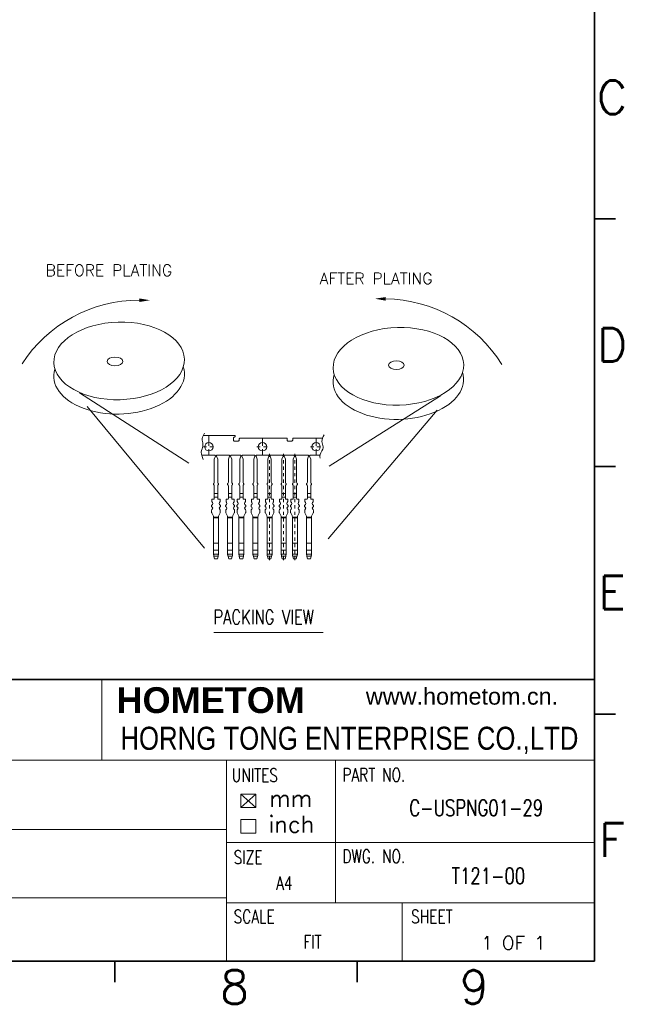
# Model space of a CAD drawing. Header units: millimetres. Extents: x -1657 to 8845, y -11980 to 3013.
# Tile 223 of 256: x 470 to 490, y 2274 to 2305. Entities that reach past the tile are written whole.
import ezdxf
from ezdxf.enums import TextEntityAlignment as Align

# ---------------------------------------------------------------- set-up
doc = ezdxf.new("R2010")
doc.units = ezdxf.units.MM
doc.linetypes.add('CENTER', pattern=[2, 1.25, -0.25, 0.25, -0.25])
doc.linetypes.add('DASHED2', pattern=[0.375, 0.25, -0.125])
for name, color, linetype in [('51', 6, 'CENTER'), ('DEFAULT_3', 3, 'Continuous'), ('lay', 96, 'Continuous')]:
    doc.layers.add(name, color=color, linetype=linetype)
doc.layers.add('FMT', color=7, linetype='Continuous', lineweight=35)
doc.layers.add('标注', color=3, linetype='Continuous', lineweight=9)
doc.styles.add('english', font='romans.shx', dxfattribs={"width": 0.75, "height": 2.5})
doc.styles.add('Roman', font='romans', dxfattribs={"bigfont": 'bigfont'})
doc.styles.add('SLDTEXTSTYLE0', font='txt', dxfattribs={"width": 0.75})
doc.styles.add('txt', font='txt.shx', dxfattribs={"width": 0.8, "height": 2.5})

msp = doc.modelspace()

# ---------------------------------------------------------------- linework, layer by layer
at = {"color": 7, "linetype": 'Continuous', "lineweight": 9}
for p, q in [((476.026, 2291.8972), (477.017, 2291.8972)), ((476.3797, 2291.2847), (475.9894, 2291.2847)), ((476.4045, 2291.2497), (476.3695, 2291.1622)), ((476.4745, 2291.1622), (476.4395, 2291.2497)), ((476.4643, 2291.2847), (476.8172, 2291.2847)), ((476.842, 2291.2497), (476.807, 2291.1622)), ((476.912, 2291.1622), (476.877, 2291.2497)), ((476.9018, 2291.2847), (477.1672, 2291.2847)), ((477.192, 2291.2497), (477.157, 2291.1622)), ((477.262, 2291.1622), (477.227, 2291.2497)), ((477.2518, 2291.2847), (477.6047, 2291.2847)), ((477.6295, 2291.2497), (477.5945, 2291.1622)), ((477.6995, 2291.1622), (477.6645, 2291.2497)), ((477.6893, 2291.2847), (478.0422, 2291.2847)), ((478.067, 2291.2497), (478.032, 2291.1622)), ((478.137, 2291.1622), (478.102, 2291.2497)), ((478.1268, 2291.2847), (478.4797, 2291.2847)), ((478.5045, 2291.2497), (478.4695, 2291.1622)), ((478.5745, 2291.1622), (478.5395, 2291.2497)), ((478.5643, 2291.2847), (478.8297, 2291.2847)), ((478.8545, 2291.2497), (478.8195, 2291.1622)), ((478.9245, 2291.1622), (478.8895, 2291.2497)), ((478.9143, 2291.2847), (479.2672, 2291.2847)), ((479.292, 2291.2497), (479.257, 2291.1622)), ((479.362, 2291.1622), (479.327, 2291.2497)), ((479.3518, 2291.2847), (479.6491, 2291.2847)), ((476.3695, 2291.1622), (476.3695, 2290.4444)), ((476.4745, 2291.1622), (476.4745, 2290.4444)), ((476.807, 2291.1622), (476.807, 2290.4444)), ((476.912, 2291.1622), (476.912, 2290.4444)), ((477.157, 2291.1622), (477.157, 2290.4444)), ((477.262, 2291.1622), (477.262, 2290.4444)), ((477.5945, 2291.1622), (477.5945, 2290.4444)), ((477.6995, 2291.1622), (477.6995, 2290.4444)), ((478.032, 2291.1622), (478.032, 2290.4444)), ((478.137, 2291.1622), (478.137, 2290.4444)), ((478.4695, 2291.1622), (478.4695, 2290.4444)), ((478.5745, 2291.1622), (478.5745, 2290.4444)), ((478.8195, 2291.1622), (478.8195, 2290.4444)), ((478.9245, 2291.1622), (478.9245, 2290.4444)), ((479.257, 2291.1622), (479.257, 2290.4444)), ((479.362, 2291.1622), (479.362, 2290.4444)), ((476.3695, 2290.6157), (476.3695, 2290.4444)), ((476.4745, 2290.6157), (476.4745, 2290.4444)), ((476.807, 2290.6157), (476.807, 2290.4444)), ((476.912, 2290.6157), (476.912, 2290.4444)), ((477.157, 2290.6157), (477.157, 2290.4444)), ((477.262, 2290.6157), (477.262, 2290.4444)), ((477.5945, 2290.6157), (477.5945, 2290.4444)), ((477.6995, 2290.6157), (477.6995, 2290.4444)), ((478.032, 2290.6157), (478.032, 2290.4444)), ((478.137, 2290.6157), (478.137, 2290.4444)), ((478.4695, 2290.6157), (478.4695, 2290.4444)), ((478.5745, 2290.6157), (478.5745, 2290.4444)), ((478.8195, 2290.6157), (478.8195, 2290.4444)), ((478.9245, 2290.6157), (478.9245, 2290.4444)), ((479.257, 2290.6157), (479.257, 2290.4444)), ((479.362, 2290.6157), (479.362, 2290.4444)), ((476.3695, 2290.327), (476.3695, 2289.9358)), ((476.4745, 2290.327), (476.4745, 2289.9358)), ((476.807, 2290.327), (476.807, 2289.9358)), ((476.912, 2290.327), (476.912, 2289.9358)), ((477.157, 2290.327), (477.157, 2289.9358)), ((477.262, 2290.327), (477.262, 2289.9358)), ((477.5945, 2290.327), (477.5945, 2289.9358)), ((477.6995, 2290.327), (477.6995, 2289.9358)), ((478.032, 2290.327), (478.032, 2289.9358)), ((478.137, 2290.327), (478.137, 2289.9358)), ((478.4695, 2290.327), (478.4695, 2289.9358)), ((478.5745, 2290.327), (478.5745, 2289.9358)), ((478.8195, 2290.327), (478.8195, 2289.9358)), ((478.9245, 2290.327), (478.9245, 2289.9358)), ((479.257, 2290.327), (479.257, 2289.9358)), ((479.362, 2290.327), (479.362, 2289.9358)), ((478.032, 2289.9848), (478.137, 2289.9848)), ((478.4695, 2289.9848), (478.5745, 2289.9848)), ((478.8195, 2289.9848), (478.9245, 2289.9848)), ((476.2837, 2289.7053), (476.2837, 2289.7113)), ((476.294, 2289.7361), (476.3114, 2289.7535)), ((476.3071, 2289.6675), (476.294, 2289.6806)), ((476.296, 2289.8453), (476.296, 2289.9183)), ((476.296, 2289.9183), (476.352, 2289.9183)), ((476.296, 2289.9183), (476.352, 2289.9183)), ((476.3114, 2289.8154), (476.3062, 2289.8206)), ((476.548, 2289.9183), (476.492, 2289.9183)), ((476.548, 2289.9183), (476.492, 2289.9183)), ((476.5326, 2289.8154), (476.5377, 2289.8206)), ((476.55, 2289.7361), (476.5326, 2289.7535)), ((476.5369, 2289.6675), (476.55, 2289.6806)), ((476.548, 2289.8453), (476.548, 2289.9183)), ((476.5602, 2289.7053), (476.5602, 2289.7113)), ((476.7212, 2289.7053), (476.7212, 2289.7113)), ((476.7315, 2289.7361), (476.7489, 2289.7535)), ((476.7446, 2289.6675), (476.7315, 2289.6806)), ((476.7335, 2289.9183), (476.7895, 2289.9183)), ((476.7335, 2289.9183), (476.7895, 2289.9183)), ((476.7335, 2289.8453), (476.7335, 2289.9183)), ((476.7489, 2289.8154), (476.7437, 2289.8206)), ((476.9855, 2289.9183), (476.9295, 2289.9183)), ((476.9855, 2289.9183), (476.9295, 2289.9183)), ((476.9701, 2289.8154), (476.9752, 2289.8206)), ((476.9875, 2289.7361), (476.9701, 2289.7535)), ((476.9744, 2289.6675), (476.9875, 2289.6806)), ((476.9855, 2289.8453), (476.9855, 2289.9183)), ((476.9977, 2289.7053), (476.9977, 2289.7113)), ((477.0712, 2289.7053), (477.0712, 2289.7113)), ((477.0815, 2289.7361), (477.0989, 2289.7535)), ((477.0946, 2289.6675), (477.0815, 2289.6806)), ((477.0835, 2289.9183), (477.1395, 2289.9183)), ((477.0835, 2289.9183), (477.1395, 2289.9183)), ((477.0835, 2289.8453), (477.0835, 2289.9183)), ((477.0989, 2289.8154), (477.0937, 2289.8206)), ((477.3355, 2289.9183), (477.2795, 2289.9183)), ((477.3355, 2289.9183), (477.2795, 2289.9183)), ((477.3201, 2289.8154), (477.3252, 2289.8206)), ((477.3375, 2289.7361), (477.3201, 2289.7535)), ((477.3244, 2289.6675), (477.3375, 2289.6806)), ((477.3355, 2289.8453), (477.3355, 2289.9183)), ((477.3477, 2289.7053), (477.3477, 2289.7113)), ((477.5087, 2289.7053), (477.5087, 2289.7113)), ((477.519, 2289.7361), (477.5364, 2289.7535)), ((477.5321, 2289.6675), (477.519, 2289.6806)), ((477.521, 2289.9183), (477.577, 2289.9183)), ((477.521, 2289.9183), (477.577, 2289.9183)), ((477.521, 2289.8453), (477.521, 2289.9183)), ((477.5364, 2289.8154), (477.5312, 2289.8206)), ((477.773, 2289.9183), (477.717, 2289.9183)), ((477.773, 2289.9183), (477.717, 2289.9183)), ((477.7576, 2289.8154), (477.7627, 2289.8206)), ((477.775, 2289.7361), (477.7576, 2289.7535)), ((477.7619, 2289.6675), (477.775, 2289.6806)), ((477.773, 2289.8453), (477.773, 2289.9183)), ((477.7852, 2289.7053), (477.7852, 2289.7113)), ((477.9462, 2289.7053), (477.9462, 2289.7113)), ((477.9565, 2289.7361), (477.9739, 2289.7535)), ((477.9696, 2289.6675), (477.9565, 2289.6806)), ((477.9585, 2289.9183), (478.0145, 2289.9183)), ((477.9585, 2289.9183), (478.0145, 2289.9183)), ((477.9585, 2289.8453), (477.9585, 2289.9183)), ((477.9739, 2289.8154), (477.9687, 2289.8206)), ((478.2105, 2289.9183), (478.1545, 2289.9183)), ((478.2105, 2289.9183), (478.1545, 2289.9183)), ((478.1951, 2289.8154), (478.2002, 2289.8206)), ((478.2125, 2289.7361), (478.1951, 2289.7535)), ((478.1994, 2289.6675), (478.2125, 2289.6806)), ((478.2105, 2289.8453), (478.2105, 2289.9183)), ((478.2227, 2289.7053), (478.2227, 2289.7113)), ((478.3837, 2289.7053), (478.3837, 2289.7113)), ((478.394, 2289.7361), (478.4114, 2289.7535)), ((478.4071, 2289.6675), (478.394, 2289.6806)), ((478.396, 2289.8453), (478.396, 2289.9183)), ((478.396, 2289.9183), (478.452, 2289.9183)), ((478.396, 2289.9183), (478.452, 2289.9183)), ((478.4114, 2289.8154), (478.4062, 2289.8206)), ((478.648, 2289.9183), (478.592, 2289.9183)), ((478.648, 2289.9183), (478.592, 2289.9183)), ((478.6326, 2289.8154), (478.6377, 2289.8206)), ((478.65, 2289.7361), (478.6326, 2289.7535)), ((478.6369, 2289.6675), (478.65, 2289.6806)), ((478.648, 2289.8453), (478.648, 2289.9183)), ((478.6602, 2289.7053), (478.6602, 2289.7113)), ((478.7337, 2289.7053), (478.7337, 2289.7113)), ((478.744, 2289.7361), (478.7614, 2289.7535)), ((478.7571, 2289.6675), (478.744, 2289.6806)), ((478.746, 2289.8453), (478.746, 2289.9183)), ((478.746, 2289.9183), (478.802, 2289.9183)), ((478.746, 2289.9183), (478.802, 2289.9183)), ((478.7614, 2289.8154), (478.7562, 2289.8206)), ((478.998, 2289.9183), (478.942, 2289.9183)), ((478.998, 2289.9183), (478.942, 2289.9183)), ((478.9826, 2289.8154), (478.9877, 2289.8206)), ((479, 2289.7361), (478.9826, 2289.7535)), ((478.9869, 2289.6675), (479, 2289.6806)), ((478.998, 2289.8453), (478.998, 2289.9183)), ((479.0102, 2289.7053), (479.0102, 2289.7113)), ((479.1712, 2289.7053), (479.1712, 2289.7113)), ((479.1815, 2289.7361), (479.1989, 2289.7535)), ((479.1946, 2289.6675), (479.1815, 2289.6806)), ((479.1835, 2289.8453), (479.1835, 2289.9183)), ((479.1835, 2289.9183), (479.2395, 2289.9183)), ((479.1835, 2289.9183), (479.2395, 2289.9183)), ((479.1989, 2289.8154), (479.1937, 2289.8206)), ((479.4355, 2289.9183), (479.3795, 2289.9183)), ((479.4355, 2289.9183), (479.3795, 2289.9183)), ((479.4201, 2289.8154), (479.4252, 2289.8206)), ((479.4375, 2289.7361), (479.4201, 2289.7535)), ((479.4244, 2289.6675), (479.4375, 2289.6806)), ((479.4355, 2289.8453), (479.4355, 2289.9183)), ((479.4477, 2289.7053), (479.4477, 2289.7113)), ((476.2872, 2289.5071), (476.2872, 2289.5713)), ((476.333, 2289.4126), (476.2914, 2289.4906)), ((476.2975, 2289.5961), (476.3071, 2289.6056)), ((476.3432, 2289.3584), (476.3432, 2289.3715)), ((476.5007, 2289.3584), (476.5007, 2289.3715)), ((476.511, 2289.4126), (476.5526, 2289.4906)), ((476.5465, 2289.5961), (476.5369, 2289.6056)), ((476.5567, 2289.5071), (476.5567, 2289.5713)), ((476.7247, 2289.5071), (476.7247, 2289.5713)), ((476.7705, 2289.4126), (476.7289, 2289.4906)), ((476.735, 2289.5961), (476.7446, 2289.6056)), ((476.7807, 2289.3584), (476.7807, 2289.3715)), ((476.9382, 2289.3584), (476.9382, 2289.3715)), ((476.9485, 2289.4126), (476.9901, 2289.4906)), ((476.984, 2289.5961), (476.9744, 2289.6056)), ((476.9942, 2289.5071), (476.9942, 2289.5713)), ((477.0747, 2289.5071), (477.0747, 2289.5713)), ((477.1205, 2289.4126), (477.0789, 2289.4906)), ((477.085, 2289.5961), (477.0946, 2289.6056)), ((477.1307, 2289.3584), (477.1307, 2289.3715)), ((477.2882, 2289.3584), (477.2882, 2289.3715)), ((477.2985, 2289.4126), (477.3401, 2289.4906)), ((477.334, 2289.5961), (477.3244, 2289.6056)), ((477.3442, 2289.5071), (477.3442, 2289.5713)), ((477.5122, 2289.5071), (477.5122, 2289.5713)), ((477.558, 2289.4126), (477.5164, 2289.4906)), ((477.5225, 2289.5961), (477.5321, 2289.6056)), ((477.5682, 2289.3584), (477.5682, 2289.3715)), ((477.7257, 2289.3584), (477.7257, 2289.3715)), ((477.736, 2289.4126), (477.7776, 2289.4906)), ((477.7715, 2289.5961), (477.7619, 2289.6056)), ((477.7817, 2289.5071), (477.7817, 2289.5713)), ((477.9497, 2289.5071), (477.9497, 2289.5713)), ((477.9955, 2289.4126), (477.9539, 2289.4906)), ((477.96, 2289.5961), (477.9696, 2289.6056)), ((478.0057, 2289.3584), (478.0057, 2289.3715)), ((478.1632, 2289.3584), (478.1632, 2289.3715)), ((478.1735, 2289.4126), (478.2151, 2289.4906)), ((478.209, 2289.5961), (478.1994, 2289.6056)), ((478.2192, 2289.5071), (478.2192, 2289.5713)), ((478.3872, 2289.5071), (478.3872, 2289.5713)), ((478.433, 2289.4126), (478.3914, 2289.4906)), ((478.3975, 2289.5961), (478.4071, 2289.6056)), ((478.4432, 2289.3584), (478.4432, 2289.3715)), ((478.6007, 2289.3584), (478.6007, 2289.3715)), ((478.611, 2289.4126), (478.6526, 2289.4906)), ((478.6465, 2289.5961), (478.6369, 2289.6056)), ((478.6567, 2289.5071), (478.6567, 2289.5713)), ((478.7372, 2289.5071), (478.7372, 2289.5713)), ((478.783, 2289.4126), (478.7414, 2289.4906)), ((478.7475, 2289.5961), (478.7571, 2289.6056)), ((478.7932, 2289.3584), (478.7932, 2289.3715)), ((478.9507, 2289.3584), (478.9507, 2289.3715)), ((478.961, 2289.4126), (479.0026, 2289.4906)), ((478.9965, 2289.5961), (478.9869, 2289.6056)), ((479.0067, 2289.5071), (479.0067, 2289.5713)), ((479.1747, 2289.5071), (479.1747, 2289.5713)), ((479.2205, 2289.4126), (479.1789, 2289.4906)), ((479.185, 2289.5961), (479.1946, 2289.6056)), ((479.2307, 2289.3584), (479.2307, 2289.3715)), ((479.3882, 2289.3584), (479.3882, 2289.3715)), ((479.3985, 2289.4126), (479.4401, 2289.4906)), ((479.434, 2289.5961), (479.4244, 2289.6056)), ((479.4442, 2289.5071), (479.4442, 2289.5713)), ((476.5007, 2289.3584), (476.3432, 2289.3584)), ((476.3432, 2289.3399), (476.3432, 2289.3584)), ((476.5007, 2289.3399), (476.3432, 2289.3399)), ((476.3432, 2288.5518), (476.3432, 2289.3399)), ((476.5007, 2289.3399), (476.5007, 2289.3584)), ((476.5007, 2288.5518), (476.5007, 2289.3399)), ((476.7807, 2289.3399), (476.7807, 2289.3584)), ((476.9382, 2289.3584), (476.7807, 2289.3584)), ((476.7807, 2288.5518), (476.7807, 2289.3399)), ((476.9382, 2289.3399), (476.7807, 2289.3399)), ((476.9382, 2289.3399), (476.9382, 2289.3584)), ((476.9382, 2288.5518), (476.9382, 2289.3399)), ((477.1307, 2289.3399), (477.1307, 2289.3584)), ((477.2882, 2289.3584), (477.1307, 2289.3584)), ((477.1307, 2288.5518), (477.1307, 2289.3399)), ((477.2882, 2289.3399), (477.1307, 2289.3399)), ((477.2882, 2289.3399), (477.2882, 2289.3584)), ((477.2882, 2288.5518), (477.2882, 2289.3399)), ((477.5682, 2289.3399), (477.5682, 2289.3584)), ((477.7257, 2289.3584), (477.5682, 2289.3584)), ((477.5682, 2288.5518), (477.5682, 2289.3399)), ((477.7257, 2289.3399), (477.5682, 2289.3399)), ((477.7257, 2289.3399), (477.7257, 2289.3584)), ((477.7257, 2288.5518), (477.7257, 2289.3399)), ((478.1632, 2289.3584), (478.0057, 2289.3584)), ((478.0057, 2289.3399), (478.0057, 2289.3584)), ((478.1632, 2289.3399), (478.0057, 2289.3399)), ((478.0057, 2288.5518), (478.0057, 2289.3399)), ((478.1632, 2289.3399), (478.1632, 2289.3584)), ((478.1632, 2288.5518), (478.1632, 2289.3399)), ((478.6007, 2289.3584), (478.4432, 2289.3584)), ((478.4432, 2289.3399), (478.4432, 2289.3584)), ((478.6007, 2289.3399), (478.4432, 2289.3399)), ((478.4432, 2288.5518), (478.4432, 2289.3399)), ((478.6007, 2289.3399), (478.6007, 2289.3584)), ((478.6007, 2288.5518), (478.6007, 2289.3399)), ((478.9507, 2289.3584), (478.7932, 2289.3584)), ((478.7932, 2289.3399), (478.7932, 2289.3584)), ((478.9507, 2289.3399), (478.7932, 2289.3399)), ((478.7932, 2288.5518), (478.7932, 2289.3399)), ((478.9507, 2289.3399), (478.9507, 2289.3584)), ((478.9507, 2288.5518), (478.9507, 2289.3399)), ((479.3882, 2289.3584), (479.2307, 2289.3584)), ((479.2307, 2289.3399), (479.2307, 2289.3584)), ((479.3882, 2289.3399), (479.2307, 2289.3399)), ((479.2307, 2288.5518), (479.2307, 2289.3399)), ((479.3882, 2289.3399), (479.3882, 2289.3584)), ((479.3882, 2288.5518), (479.3882, 2289.3399)), ((476.5007, 2288.5518), (476.3432, 2288.5518)), ((476.3432, 2288.3343), (476.3432, 2288.5518)), ((476.5007, 2288.3343), (476.5007, 2288.5518)), ((476.7807, 2288.3343), (476.7807, 2288.5518)), ((476.9382, 2288.5518), (476.7807, 2288.5518)), ((476.9382, 2288.3343), (476.9382, 2288.5518)), ((477.1307, 2288.3343), (477.1307, 2288.5518)), ((477.2882, 2288.5518), (477.1307, 2288.5518)), ((477.2882, 2288.3343), (477.2882, 2288.5518)), ((477.5682, 2288.3343), (477.5682, 2288.5518)), ((477.7257, 2288.5518), (477.5682, 2288.5518)), ((477.7257, 2288.3343), (477.7257, 2288.5518)), ((478.1632, 2288.5518), (478.0057, 2288.5518)), ((478.0057, 2288.3343), (478.0057, 2288.5518)), ((478.1632, 2288.3343), (478.1632, 2288.5518)), ((478.6007, 2288.5518), (478.4432, 2288.5518)), ((478.4432, 2288.3343), (478.4432, 2288.5518)), ((478.6007, 2288.3343), (478.6007, 2288.5518)), ((478.9507, 2288.5518), (478.7932, 2288.5518)), ((478.7932, 2288.3343), (478.7932, 2288.5518)), ((478.9507, 2288.3343), (478.9507, 2288.5518)), ((479.3882, 2288.5518), (479.2307, 2288.5518)), ((479.2307, 2288.3343), (479.2307, 2288.5518)), ((479.3882, 2288.3343), (479.3882, 2288.5518)), ((476.5007, 2288.3343), (476.3432, 2288.3343)), ((476.3432, 2288.2125), (476.3432, 2288.3343)), ((476.5007, 2288.2125), (476.3432, 2288.2125)), ((476.3432, 2288.2065), (476.3432, 2288.2125)), ((476.3432, 2288.2038), (476.3432, 2288.2065)), ((476.5007, 2288.2125), (476.5007, 2288.3343)), ((476.5007, 2288.2065), (476.5007, 2288.2125)), ((476.5007, 2288.2065), (476.5007, 2288.2038)), ((476.7807, 2288.2125), (476.7807, 2288.3343)), ((476.9382, 2288.3343), (476.7807, 2288.3343)), ((476.7807, 2288.2065), (476.7807, 2288.2125)), ((476.9382, 2288.2125), (476.7807, 2288.2125)), ((476.7807, 2288.2038), (476.7807, 2288.2065)), ((476.9382, 2288.2125), (476.9382, 2288.3343)), ((476.9382, 2288.2065), (476.9382, 2288.2125)), ((476.9382, 2288.2065), (476.9382, 2288.2038)), ((477.1307, 2288.2125), (477.1307, 2288.3343)), ((477.2882, 2288.3343), (477.1307, 2288.3343)), ((477.1307, 2288.2065), (477.1307, 2288.2125)), ((477.2882, 2288.2125), (477.1307, 2288.2125)), ((477.1307, 2288.2038), (477.1307, 2288.2065)), ((477.2882, 2288.2125), (477.2882, 2288.3343)), ((477.2882, 2288.2065), (477.2882, 2288.2125)), ((477.2882, 2288.2065), (477.2882, 2288.2038)), ((477.5682, 2288.2125), (477.5682, 2288.3343)), ((477.7257, 2288.3343), (477.5682, 2288.3343)), ((477.5682, 2288.2065), (477.5682, 2288.2125)), ((477.7257, 2288.2125), (477.5682, 2288.2125)), ((477.5682, 2288.2038), (477.5682, 2288.2065)), ((477.7257, 2288.2125), (477.7257, 2288.3343)), ((477.7257, 2288.2065), (477.7257, 2288.2125)), ((477.7257, 2288.2065), (477.7257, 2288.2038)), ((478.1632, 2288.3343), (478.0057, 2288.3343)), ((478.0057, 2288.2125), (478.0057, 2288.3343)), ((478.1632, 2288.2125), (478.0057, 2288.2125)), ((478.0057, 2288.2065), (478.0057, 2288.2125)), ((478.0057, 2288.2038), (478.0057, 2288.2065)), ((478.1632, 2288.2125), (478.1632, 2288.3343)), ((478.1632, 2288.2065), (478.1632, 2288.2125)), ((478.1632, 2288.2065), (478.1632, 2288.2038)), ((478.6007, 2288.3343), (478.4432, 2288.3343)), ((478.4432, 2288.2125), (478.4432, 2288.3343)), ((478.6007, 2288.2125), (478.4432, 2288.2125)), ((478.4432, 2288.2065), (478.4432, 2288.2125)), ((478.4432, 2288.2038), (478.4432, 2288.2065)), ((478.6007, 2288.2125), (478.6007, 2288.3343)), ((478.6007, 2288.2065), (478.6007, 2288.2125)), ((478.6007, 2288.2065), (478.6007, 2288.2038)), ((478.9507, 2288.3343), (478.7932, 2288.3343)), ((478.7932, 2288.2125), (478.7932, 2288.3343)), ((478.9507, 2288.2125), (478.7932, 2288.2125)), ((478.7932, 2288.2065), (478.7932, 2288.2125)), ((478.7932, 2288.2038), (478.7932, 2288.2065)), ((478.9507, 2288.2125), (478.9507, 2288.3343)), ((478.9507, 2288.2065), (478.9507, 2288.2125)), ((478.9507, 2288.2065), (478.9507, 2288.2038)), ((479.3882, 2288.3343), (479.2307, 2288.3343)), ((479.2307, 2288.2125), (479.2307, 2288.3343)), ((479.3882, 2288.2125), (479.2307, 2288.2125)), ((479.2307, 2288.2065), (479.2307, 2288.2125)), ((479.2307, 2288.2038), (479.2307, 2288.2065)), ((479.3882, 2288.2125), (479.3882, 2288.3343)), ((479.3882, 2288.2065), (479.3882, 2288.2125)), ((479.3882, 2288.2065), (479.3882, 2288.2038)), ((476.4854, 2288.1458), (476.3582, 2288.1458)), ((476.3582, 2288.1458), (476.3782, 2288.0656)), ((476.3782, 2288.0633), (476.3582, 2288.1435)), ((476.3782, 2288.0656), (476.3782, 2288.0633)), ((476.4649, 2288.0656), (476.3782, 2288.0656)), ((476.4649, 2288.0633), (476.3782, 2288.0633)), ((476.4649, 2288.0656), (476.4854, 2288.1458)), ((476.4854, 2288.1435), (476.4649, 2288.0633)), ((476.4649, 2288.0633), (476.4649, 2288.0656)), ((476.7957, 2288.1458), (476.8157, 2288.0656)), ((476.9229, 2288.1458), (476.7957, 2288.1458)), ((476.8157, 2288.0633), (476.7957, 2288.1435)), ((476.9024, 2288.0656), (476.8157, 2288.0656)), ((476.8157, 2288.0656), (476.8157, 2288.0633)), ((476.9024, 2288.0633), (476.8157, 2288.0633)), ((476.9024, 2288.0656), (476.9229, 2288.1458)), ((476.9229, 2288.1435), (476.9024, 2288.0633)), ((476.9024, 2288.0633), (476.9024, 2288.0656)), ((477.1457, 2288.1458), (477.1657, 2288.0656)), ((477.2729, 2288.1458), (477.1457, 2288.1458)), ((477.1657, 2288.0633), (477.1457, 2288.1435)), ((477.2524, 2288.0656), (477.1657, 2288.0656)), ((477.1657, 2288.0656), (477.1657, 2288.0633)), ((477.2524, 2288.0633), (477.1657, 2288.0633)), ((477.2524, 2288.0656), (477.2729, 2288.1458)), ((477.2729, 2288.1435), (477.2524, 2288.0633)), ((477.2524, 2288.0633), (477.2524, 2288.0656)), ((477.5832, 2288.1458), (477.6032, 2288.0656)), ((477.7104, 2288.1458), (477.5832, 2288.1458)), ((477.6032, 2288.0633), (477.5832, 2288.1435)), ((477.6899, 2288.0656), (477.6032, 2288.0656)), ((477.6032, 2288.0656), (477.6032, 2288.0633)), ((477.6899, 2288.0633), (477.6032, 2288.0633)), ((477.6899, 2288.0656), (477.7104, 2288.1458)), ((477.7104, 2288.1435), (477.6899, 2288.0633)), ((477.6899, 2288.0633), (477.6899, 2288.0656)), ((478.1479, 2288.1458), (478.0207, 2288.1458)), ((478.0207, 2288.1458), (478.0407, 2288.0656)), ((478.0407, 2288.0633), (478.0207, 2288.1435)), ((478.0407, 2288.0656), (478.0407, 2288.0633)), ((478.1274, 2288.0656), (478.0407, 2288.0656)), ((478.1274, 2288.0633), (478.0407, 2288.0633)), ((478.1274, 2288.0656), (478.1479, 2288.1458)), ((478.1479, 2288.1435), (478.1274, 2288.0633)), ((478.1274, 2288.0633), (478.1274, 2288.0656)), ((478.5854, 2288.1458), (478.4582, 2288.1458)), ((478.4582, 2288.1458), (478.4782, 2288.0656)), ((478.4782, 2288.0633), (478.4582, 2288.1435)), ((478.4782, 2288.0656), (478.4782, 2288.0633)), ((478.5649, 2288.0656), (478.4782, 2288.0656)), ((478.5649, 2288.0633), (478.4782, 2288.0633)), ((478.5649, 2288.0656), (478.5854, 2288.1458)), ((478.5854, 2288.1435), (478.5649, 2288.0633)), ((478.5649, 2288.0633), (478.5649, 2288.0656)), ((478.9354, 2288.1458), (478.8082, 2288.1458)), ((478.8082, 2288.1458), (478.8282, 2288.0656)), ((478.8282, 2288.0633), (478.8082, 2288.1435)), ((478.8282, 2288.0656), (478.8282, 2288.0633)), ((478.9149, 2288.0656), (478.8282, 2288.0656)), ((478.9149, 2288.0633), (478.8282, 2288.0633)), ((478.9149, 2288.0656), (478.9354, 2288.1458)), ((478.9354, 2288.1435), (478.9149, 2288.0633)), ((478.9149, 2288.0633), (478.9149, 2288.0656)), ((479.3729, 2288.1458), (479.2457, 2288.1458)), ((479.2457, 2288.1458), (479.2657, 2288.0656)), ((479.2657, 2288.0633), (479.2457, 2288.1435)), ((479.2657, 2288.0656), (479.2657, 2288.0633)), ((479.3524, 2288.0656), (479.2657, 2288.0656)), ((479.3524, 2288.0633), (479.2657, 2288.0633)), ((479.3524, 2288.0656), (479.3729, 2288.1458)), ((479.3729, 2288.1435), (479.3524, 2288.0633)), ((479.3524, 2288.0633), (479.3524, 2288.0656))]:
    msp.add_line(p, q, dxfattribs=at)
at = {"color": 7, "linetype": 'Continuous', "lineweight": 15}
msp.add_line((476.3525, 2285.7793, -1.4004), (479.7476, 2285.7793, -1.4004), dxfattribs=at)
at = {"color": 7, "linetype": 'Continuous', "lineweight": 9}
for points in [[(477.017, 2291.8972), (477.017, 2291.8797), (477.017, 2291.871, -0.4142136), (476.9907, 2291.8447, 0.4142136), (476.9645, 2291.8185), (476.9645, 2291.8097), (476.9645, 2291.7485, 0.4142136), (476.9907, 2291.7222), (477.1132, 2291.7222, 0.4142136), (477.1395, 2291.7485), (477.1395, 2291.7835, -0.4142136), (477.1657, 2291.8097), (478.627, 2291.8097)], [(478.627, 2291.8097), (478.627, 2291.7485, 0.4142136), (478.6532, 2291.7222), (478.7757, 2291.7222, 0.4142136), (478.802, 2291.7485), (478.802, 2291.7835, -0.4142136), (478.8282, 2291.8097), (479.7231, 2291.8097)]]:
    msp.add_lwpolyline(points, format="xyb", dxfattribs=at)
for centre in [(476.2032, 2291.5472), (477.8657, 2291.5472), (479.5282, 2291.5472)]:
    msp.add_circle(centre, 0.1313, dxfattribs=at)
at = {"color": 3, "linetype": 'Continuous', "lineweight": 15}
for centre, start, end in [((481.6356, 2291.831, -1.4004), 31.85746, 89.33329), ((474.0233, 2291.7884, -1.4004), 89.7419, 147.21774)]:
    msp.add_arc(centre, 4.3049, start, end, dxfattribs=at)
at = {"color": 7, "linetype": 'Continuous', "lineweight": 9}
for centre, radius, start, end in [((476.3797, 2291.2585), 0.0262, 338.19859, 90), ((476.4643, 2291.2585), 0.0262, 90, 201.80141), ((476.8172, 2291.2585), 0.0262, 338.19859, 90), ((476.9018, 2291.2585), 0.0262, 90, 201.80141), ((477.1672, 2291.2585), 0.0262, 338.19859, 90), ((477.2518, 2291.2585), 0.0262, 90, 201.80141), ((477.6047, 2291.2585), 0.0262, 338.19859, 90), ((477.6893, 2291.2585), 0.0262, 90, 201.80141), ((478.0422, 2291.2585), 0.0262, 338.19859, 90), ((478.1268, 2291.2585), 0.0262, 90, 201.80141), ((478.4797, 2291.2585), 0.0262, 338.19859, 90), ((478.5643, 2291.2585), 0.0262, 90, 201.80141), ((478.8297, 2291.2585), 0.0262, 338.19859, 90), ((478.9143, 2291.2585), 0.0262, 90, 201.80141), ((479.2672, 2291.2585), 0.0262, 338.19859, 90), ((479.3518, 2291.2585), 0.0262, 90, 201.80141), ((476.3695, 2290.3857), 0.0263, 131.81031, 228.18969), ((476.317, 2290.4444), 0.0525, 311.81031, 0), ((476.317, 2290.327), 0.0525, 0, 48.18969), ((476.527, 2290.4444), 0.0525, 180, 228.18969), ((476.527, 2290.327), 0.0525, 131.81031, 180), ((476.4745, 2290.3857), 0.0263, 311.81031, 48.18969), ((476.807, 2290.3857), 0.0263, 131.81031, 228.18969), ((476.7545, 2290.4444), 0.0525, 311.81031, 0), ((476.7545, 2290.327), 0.0525, 0, 48.18969), ((476.9645, 2290.4444), 0.0525, 180, 228.18969), ((476.9645, 2290.327), 0.0525, 131.81031, 180), ((476.912, 2290.3857), 0.0263, 311.81031, 48.18969), ((477.157, 2290.3857), 0.0263, 131.81031, 228.18969), ((477.1045, 2290.4444), 0.0525, 311.81031, 0), ((477.1045, 2290.327), 0.0525, 0, 48.18969), ((477.3145, 2290.4444), 0.0525, 180, 228.18969), ((477.3145, 2290.327), 0.0525, 131.81031, 180), ((477.262, 2290.3857), 0.0263, 311.81031, 48.18969), ((477.5945, 2290.3857), 0.0263, 131.81031, 228.18969), ((477.542, 2290.4444), 0.0525, 311.81031, 0), ((477.542, 2290.327), 0.0525, 0, 48.18969), ((477.752, 2290.4444), 0.0525, 180, 228.18969), ((477.752, 2290.327), 0.0525, 131.81031, 180), ((477.6995, 2290.3857), 0.0263, 311.81031, 48.18969), ((478.032, 2290.3857), 0.0263, 131.81031, 228.18969), ((477.9795, 2290.4444), 0.0525, 311.81031, 0), ((477.9795, 2290.327), 0.0525, 0, 48.18969), ((478.1895, 2290.4444), 0.0525, 180, 228.18969), ((478.1895, 2290.327), 0.0525, 131.81031, 180), ((478.137, 2290.3857), 0.0263, 311.81031, 48.18969), ((478.4695, 2290.3857), 0.0263, 131.81031, 228.18969), ((478.417, 2290.4444), 0.0525, 311.81031, 0), ((478.417, 2290.327), 0.0525, 0, 48.18969), ((478.627, 2290.4444), 0.0525, 180, 228.18969), ((478.627, 2290.327), 0.0525, 131.81031, 180), ((478.5745, 2290.3857), 0.0263, 311.81031, 48.18969), ((478.8195, 2290.3857), 0.0263, 131.81031, 228.18969), ((478.767, 2290.4444), 0.0525, 311.81031, 0), ((478.767, 2290.327), 0.0525, 0, 48.18969), ((478.977, 2290.4444), 0.0525, 180, 228.18969), ((478.977, 2290.327), 0.0525, 131.81031, 180), ((478.9245, 2290.3857), 0.0263, 311.81031, 48.18969), ((479.257, 2290.3857), 0.0263, 131.81031, 228.18969), ((479.2045, 2290.4444), 0.0525, 311.81031, 0), ((479.2045, 2290.327), 0.0525, 0, 48.18969), ((479.4145, 2290.4444), 0.0525, 180, 228.18969), ((479.4145, 2290.327), 0.0525, 131.81031, 180), ((479.362, 2290.3857), 0.0263, 311.81031, 48.18969), ((476.3187, 2289.7113), 0.035, 135, 180), ((476.3187, 2289.7053), 0.035, 180, 225), ((476.331, 2289.8453), 0.035, 180, 225), ((476.2805, 2289.7845), 0.0438, 315, 45), ((476.352, 2289.9358), 0.0175, 270, 0), ((476.352, 2289.9358), 0.0175, 270, 0), ((476.492, 2289.9358), 0.0175, 180, 270), ((476.492, 2289.9358), 0.0175, 180, 270), ((476.5635, 2289.7845), 0.0438, 135, 225), ((476.513, 2289.8453), 0.035, 315, 0), ((476.5252, 2289.7113), 0.035, 0, 45), ((476.5252, 2289.7053), 0.035, 315, 0), ((476.7562, 2289.7113), 0.035, 135, 180), ((476.7562, 2289.7053), 0.035, 180, 225), ((476.7685, 2289.8453), 0.035, 180, 225), ((476.718, 2289.7845), 0.0438, 315, 45), ((476.7895, 2289.9358), 0.0175, 270, 0), ((476.7895, 2289.9358), 0.0175, 270, 0), ((476.9295, 2289.9358), 0.0175, 180, 270), ((476.9295, 2289.9358), 0.0175, 180, 270), ((477.001, 2289.7845), 0.0438, 135, 225), ((476.9505, 2289.8453), 0.035, 315, 0), ((476.9627, 2289.7113), 0.035, 0, 45), ((476.9627, 2289.7053), 0.035, 315, 0), ((477.1062, 2289.7113), 0.035, 135, 180), ((477.1062, 2289.7053), 0.035, 180, 225), ((477.1185, 2289.8453), 0.035, 180, 225), ((477.068, 2289.7845), 0.0438, 315, 45), ((477.1395, 2289.9358), 0.0175, 270, 0), ((477.1395, 2289.9358), 0.0175, 270, 0), ((477.2795, 2289.9358), 0.0175, 180, 270), ((477.2795, 2289.9358), 0.0175, 180, 270), ((477.351, 2289.7845), 0.0438, 135, 225), ((477.3005, 2289.8453), 0.035, 315, 0), ((477.3127, 2289.7113), 0.035, 0, 45), ((477.3127, 2289.7053), 0.035, 315, 0), ((477.5437, 2289.7113), 0.035, 135, 180), ((477.5437, 2289.7053), 0.035, 180, 225), ((477.556, 2289.8453), 0.035, 180, 225), ((477.5055, 2289.7845), 0.0438, 315, 45), ((477.577, 2289.9358), 0.0175, 270, 0), ((477.577, 2289.9358), 0.0175, 270, 0), ((477.717, 2289.9358), 0.0175, 180, 270), ((477.717, 2289.9358), 0.0175, 180, 270), ((477.7885, 2289.7845), 0.0438, 135, 225), ((477.738, 2289.8453), 0.035, 315, 0), ((477.7502, 2289.7113), 0.035, 0, 45), ((477.7502, 2289.7053), 0.035, 315, 0), ((477.9812, 2289.7113), 0.035, 135, 180), ((477.9812, 2289.7053), 0.035, 180, 225), ((477.9935, 2289.8453), 0.035, 180, 225), ((477.943, 2289.7845), 0.0438, 315, 45), ((478.0145, 2289.9358), 0.0175, 270, 0), ((478.0145, 2289.9358), 0.0175, 270, 0), ((478.1545, 2289.9358), 0.0175, 180, 270), ((478.1545, 2289.9358), 0.0175, 180, 270), ((478.226, 2289.7845), 0.0438, 135, 225), ((478.1755, 2289.8453), 0.035, 315, 0), ((478.1877, 2289.7113), 0.035, 0, 45), ((478.1877, 2289.7053), 0.035, 315, 0), ((478.4187, 2289.7113), 0.035, 135, 180), ((478.4187, 2289.7053), 0.035, 180, 225), ((478.431, 2289.8453), 0.035, 180, 225), ((478.3805, 2289.7845), 0.0438, 315, 45), ((478.452, 2289.9358), 0.0175, 270, 0), ((478.452, 2289.9358), 0.0175, 270, 0), ((478.592, 2289.9358), 0.0175, 180, 270), ((478.592, 2289.9358), 0.0175, 180, 270), ((478.6635, 2289.7845), 0.0438, 135, 225), ((478.613, 2289.8453), 0.035, 315, 0), ((478.6252, 2289.7113), 0.035, 0, 45), ((478.6252, 2289.7053), 0.035, 315, 0), ((478.7687, 2289.7113), 0.035, 135, 180), ((478.7687, 2289.7053), 0.035, 180, 225), ((478.781, 2289.8453), 0.035, 180, 225), ((478.7305, 2289.7845), 0.0438, 315, 45), ((478.802, 2289.9358), 0.0175, 270, 0), ((478.802, 2289.9358), 0.0175, 270, 0), ((478.942, 2289.9358), 0.0175, 180, 270), ((478.942, 2289.9358), 0.0175, 180, 270), ((479.0135, 2289.7845), 0.0438, 135, 225), ((478.963, 2289.8453), 0.035, 315, 0), ((478.9752, 2289.7113), 0.035, 0, 45), ((478.9752, 2289.7053), 0.035, 315, 0), ((479.2062, 2289.7113), 0.035, 135, 180), ((479.2062, 2289.7053), 0.035, 180, 225), ((479.2185, 2289.8453), 0.035, 180, 225), ((479.168, 2289.7845), 0.0438, 315, 45), ((479.2395, 2289.9358), 0.0175, 270, 0), ((479.2395, 2289.9358), 0.0175, 270, 0), ((479.3795, 2289.9358), 0.0175, 180, 270), ((479.3795, 2289.9358), 0.0175, 180, 270), ((479.451, 2289.7845), 0.0438, 135, 225), ((479.4005, 2289.8453), 0.035, 315, 0), ((479.4127, 2289.7113), 0.035, 0, 45), ((479.4127, 2289.7053), 0.035, 315, 0), ((476.3222, 2289.5713), 0.035, 135, 180), ((476.3222, 2289.5071), 0.035, 180, 208.07249), ((476.2761, 2289.6366), 0.0437, 315, 45), ((476.2557, 2289.3715), 0.0875, 0, 28.07249), ((476.5882, 2289.3715), 0.0875, 151.92751, 180), ((476.5679, 2289.6366), 0.0437, 135, 225), ((476.5217, 2289.5713), 0.035, 0, 45), ((476.5217, 2289.5071), 0.035, 331.92751, 0), ((476.7597, 2289.5713), 0.035, 135, 180), ((476.7597, 2289.5071), 0.035, 180, 208.07249), ((476.7136, 2289.6366), 0.0437, 315, 45), ((476.6932, 2289.3715), 0.0875, 0, 28.07249), ((477.0257, 2289.3715), 0.0875, 151.92751, 180), ((477.0054, 2289.6366), 0.0437, 135, 225), ((476.9592, 2289.5713), 0.035, 0, 45), ((476.9592, 2289.5071), 0.035, 331.92751, 0), ((477.1097, 2289.5713), 0.035, 135, 180), ((477.1097, 2289.5071), 0.035, 180, 208.07249), ((477.0636, 2289.6366), 0.0437, 315, 45), ((477.0432, 2289.3715), 0.0875, 0, 28.07249), ((477.3757, 2289.3715), 0.0875, 151.92751, 180), ((477.3554, 2289.6366), 0.0437, 135, 225), ((477.3092, 2289.5713), 0.035, 0, 45), ((477.3092, 2289.5071), 0.035, 331.92751, 0), ((477.5472, 2289.5713), 0.035, 135, 180), ((477.5472, 2289.5071), 0.035, 180, 208.07249), ((477.5011, 2289.6366), 0.0437, 315, 45), ((477.4807, 2289.3715), 0.0875, 0, 28.07249), ((477.8132, 2289.3715), 0.0875, 151.92751, 180), ((477.7929, 2289.6366), 0.0437, 135, 225), ((477.7467, 2289.5713), 0.035, 0, 45), ((477.7467, 2289.5071), 0.035, 331.92751, 0), ((477.9847, 2289.5713), 0.035, 135, 180), ((477.9847, 2289.5071), 0.035, 180, 208.07249), ((477.9386, 2289.6366), 0.0437, 315, 45), ((477.9182, 2289.3715), 0.0875, 0, 28.07249), ((478.2507, 2289.3715), 0.0875, 151.92751, 180), ((478.2304, 2289.6366), 0.0437, 135, 225), ((478.1842, 2289.5713), 0.035, 0, 45), ((478.1842, 2289.5071), 0.035, 331.92751, 0), ((478.4222, 2289.5713), 0.035, 135, 180), ((478.4222, 2289.5071), 0.035, 180, 208.07249), ((478.3761, 2289.6366), 0.0437, 315, 45), ((478.3557, 2289.3715), 0.0875, 0, 28.07249), ((478.3557, 2289.3715), 0.0875, 0, 28.07249), ((478.6882, 2289.3715), 0.0875, 151.92751, 180), ((478.6679, 2289.6366), 0.0437, 135, 225), ((478.6217, 2289.5713), 0.035, 0, 45), ((478.6217, 2289.5071), 0.035, 331.92751, 0), ((478.7722, 2289.5713), 0.035, 135, 180), ((478.7722, 2289.5071), 0.035, 180, 208.07249), ((478.7261, 2289.6366), 0.0437, 315, 45), ((478.7057, 2289.3715), 0.0875, 0, 28.07249), ((479.0382, 2289.3715), 0.0875, 151.92751, 180), ((479.0179, 2289.6366), 0.0437, 135, 225), ((478.9717, 2289.5713), 0.035, 0, 45), ((478.9717, 2289.5071), 0.035, 331.92751, 0), ((479.2097, 2289.5713), 0.035, 135, 180), ((479.2097, 2289.5071), 0.035, 180, 208.07249), ((479.1636, 2289.6366), 0.0437, 315, 45), ((479.1432, 2289.3715), 0.0875, 0, 28.07249), ((479.4757, 2289.3715), 0.0875, 151.92751, 180), ((479.4554, 2289.6366), 0.0437, 135, 225), ((479.4092, 2289.5713), 0.035, 0, 45), ((479.4092, 2289.5071), 0.035, 331.92751, 0)]:
    msp.add_arc(centre, radius, start, end, dxfattribs=at)
for centre, major_axis, ratio, start_param, end_param in [((476.3582, 2288.1508), (-0.024, 0.0962), 0.0123162, 0.9507818, 1.6200809), ((476.3582, 2288.1508), (-0.035, 0.14), 0.0123162, 1.1794059, 1.6200809), ((476.4854, 2288.1508), (0.0246, 0.0962), 0.0125867, 4.6632506, 5.3325497), ((476.4854, 2288.1508), (0.0358, 0.14), 0.0125867, 4.6632506, 5.1039255), ((476.7957, 2288.1508), (-0.024, 0.0962), 0.0123162, 0.9507818, 1.6200809), ((476.7957, 2288.1508), (-0.035, 0.14), 0.0123162, 1.1794059, 1.6200809), ((476.9229, 2288.1508), (0.0246, 0.0962), 0.0125867, 4.6632506, 5.3325497), ((476.9229, 2288.1508), (0.0358, 0.14), 0.0125867, 4.6632506, 5.1039255), ((477.1457, 2288.1508), (-0.024, 0.0962), 0.0123162, 0.9507818, 1.6200809), ((477.1457, 2288.1508), (-0.035, 0.14), 0.0123162, 1.1794059, 1.6200809), ((477.2729, 2288.1508), (0.0246, 0.0962), 0.0125867, 4.6632506, 5.3325497), ((477.2729, 2288.1508), (0.0358, 0.14), 0.0125867, 4.6632506, 5.1039255), ((477.5832, 2288.1508), (-0.024, 0.0962), 0.0123162, 0.9507818, 1.6200809), ((477.5832, 2288.1508), (-0.035, 0.14), 0.0123162, 1.1794059, 1.6200809), ((477.7104, 2288.1508), (0.0246, 0.0962), 0.0125867, 4.6632506, 5.3325497), ((477.7104, 2288.1508), (0.0358, 0.14), 0.0125867, 4.6632506, 5.1039255), ((478.0207, 2288.1508), (-0.024, 0.0962), 0.0123162, 0.9507818, 1.6200809), ((478.0207, 2288.1508), (-0.035, 0.14), 0.0123162, 1.1794059, 1.6200809), ((478.1479, 2288.1508), (0.0246, 0.0962), 0.0125867, 4.6632506, 5.3325497), ((478.1479, 2288.1508), (0.0358, 0.14), 0.0125867, 4.6632506, 5.1039255), ((478.4582, 2288.1508), (-0.024, 0.0962), 0.0123162, 0.9507818, 1.6200809), ((478.4582, 2288.1508), (-0.035, 0.14), 0.0123162, 1.1794059, 1.6200809), ((478.5854, 2288.1508), (0.0246, 0.0962), 0.0125867, 4.6632506, 5.3325497), ((478.5854, 2288.1508), (0.0358, 0.14), 0.0125867, 4.6632506, 5.1039255), ((478.8082, 2288.1508), (-0.024, 0.0962), 0.0123162, 0.9507818, 1.6200809), ((478.8082, 2288.1508), (-0.035, 0.14), 0.0123162, 1.1794059, 1.6200809), ((478.9354, 2288.1508), (0.0246, 0.0962), 0.0125867, 4.6632506, 5.3325497), ((478.9354, 2288.1508), (0.0358, 0.14), 0.0125867, 4.6632506, 5.1039255), ((479.2457, 2288.1508), (-0.024, 0.0962), 0.0123162, 0.9507818, 1.6200809), ((479.2457, 2288.1508), (-0.035, 0.14), 0.0123162, 1.1794059, 1.6200809), ((479.3729, 2288.1508), (0.0246, 0.0962), 0.0125867, 4.6632506, 5.3325497), ((479.3729, 2288.1508), (0.0358, 0.14), 0.0125867, 4.6632506, 5.1039255)]:
    msp.add_ellipse(centre, major_axis=major_axis, ratio=ratio, start_param=start_param, end_param=end_param, dxfattribs=at)
at = {"color": 3, "linetype": 'Continuous', "lineweight": 15}
for points in [[(474.0427, 2296.1485, -1.4004), (474.0427, 2296.038, -1.4004), (474.3743, 2296.0932, -1.4004)], [(481.6866, 2296.1909, -1.4004), (481.6848, 2296.0804, -1.4004), (481.3541, 2296.141, -1.4004)]]:
    msp.add_solid(points, dxfattribs=at)
at = {"layer": '51', "color": 1, "lineweight": 9, "ltscale": 0.03}
for p, q in [((476.0316, 2291.5472), (476.3749, 2291.5472)), ((476.2032, 2291.3755), (476.2032, 2291.7189)), ((477.6941, 2291.5472), (478.0374, 2291.5472)), ((477.8657, 2291.3755), (477.8657, 2291.7189)), ((479.3566, 2291.5472), (479.6999, 2291.5472)), ((479.5282, 2291.3755), (479.5282, 2291.7189)), ((478.0841, 2291.3289), (478.0841, 2287.9954)), ((478.5216, 2291.3289), (478.5216, 2287.9954)), ((478.8716, 2291.3289), (478.8716, 2287.9954))]:
    msp.add_line(p, q, dxfattribs=at)
at = {"layer": 'DEFAULT_3', "lineweight": 15}
for p, q in [((472.1882, 2293.2209, -1.4004), (475.5772, 2291.0352, -1.4004)), ((483.3937, 2293.1307, -1.4004), (479.9368, 2290.9463, -1.4004)), ((472.422, 2292.7904, -1.4004), (476.07, 2288.3962, -1.4004)), ((483.2847, 2292.6803, -1.4004), (479.9035, 2288.6841, -1.4004))]:
    msp.add_line(p, q, dxfattribs=at)
for centre, major_axis, ratio in [((473.417, 2294.2104, -1.4004), (-2.0258, -0.0555), 0.5945164), ((482.083, 2294.0429, -1.4004), (-2.0258, -0.0555), 0.5945164), ((473.2875, 2294.1962, -1.4004), (-0.2429, 0), 0.5544794), ((482.0213, 2294.0758, -1.4004), (-0.2429, 0), 0.5544794)]:
    msp.add_ellipse(centre, major_axis=major_axis, ratio=ratio, dxfattribs=at)
for centre in [(473.417, 2293.7667, -1.4004), (482.083, 2293.5992, -1.4004)]:
    msp.add_ellipse(centre, major_axis=(-2.0258, -0.0555), ratio=0.5945164, start_param=6.0817763, end_param=9.5936385, dxfattribs=at)
at = {"layer": 'FMT'}
for p, q in [((488.1666, 2321.6549), (488.1666, 2275.5752)), ((488.8156, 2298.615), (488.1666, 2298.615)), ((488.8156, 2290.9308), (488.1666, 2290.9308)), ((488.1666, 2284.3162), (461.1678, 2284.3162)), ((488.1666, 2283.6229), (488.1666, 2275.5752)), ((488.8156, 2283.2465), (488.1666, 2283.2465)), ((488.1666, 2275.5752), (421.1887, 2275.5752)), ((473.2783, 2275.5752), (473.2783, 2274.9261)), ((480.8007, 2275.5752), (480.8007, 2274.9261))]:
    msp.add_line(p, q, dxfattribs=at)
at = {"layer": 'FMT', "color": 4, "lineweight": 15}
for p, q in [((472.8812, 2284.3162), (472.8812, 2281.8187)), ((488.1666, 2281.8187), (461.1678, 2281.8187)), ((476.744, 2281.8187), (476.744, 2275.5752)), ((480.1284, 2281.8187), (480.1284, 2277.3924)), ((477.19, 2280.7639), (477.6577, 2280.3449)), ((477.6577, 2280.7639), (477.19, 2280.3449)), ((476.744, 2279.664), (468.1771, 2279.664)), ((488.1666, 2279.2655), (476.744, 2279.2655)), ((476.744, 2277.5405), (468.1771, 2277.5405)), ((488.1666, 2277.3924), (476.744, 2277.3924)), ((482.1957, 2277.3924), (482.1957, 2275.5752))]:
    msp.add_line(p, q, dxfattribs=at)
for points in [[(477.19, 2280.7639), (477.6577, 2280.7639), (477.6577, 2280.3449), (477.19, 2280.3449)], [(477.19, 2279.9707), (477.6577, 2279.9707), (477.6577, 2279.5517), (477.19, 2279.5517)]]:
    msp.add_lwpolyline(points, close=True, dxfattribs=at)
at = {"layer": 'lay', "lineweight": 9}
for p, q in [((476.4745, 2290.0965), (476.3695, 2290.0965)), ((476.4745, 2289.9848), (476.3695, 2289.9848)), ((476.3695, 2289.9848), (476.4745, 2289.9848)), ((476.912, 2290.0965), (476.807, 2290.0965)), ((476.912, 2289.9848), (476.807, 2289.9848)), ((476.912, 2289.9848), (476.807, 2289.9848)), ((476.807, 2289.9848), (476.912, 2289.9848)), ((477.262, 2290.0965), (477.157, 2290.0965)), ((477.262, 2289.9848), (477.157, 2289.9848)), ((477.157, 2289.9848), (477.262, 2289.9848)), ((477.6995, 2290.0965), (477.5945, 2290.0965)), ((477.6995, 2289.9848), (477.5945, 2289.9848)), ((477.5945, 2289.9848), (477.6995, 2289.9848)), ((478.137, 2290.0965), (478.032, 2290.0965)), ((478.137, 2289.9848), (478.032, 2289.9848)), ((478.5745, 2290.0965), (478.4695, 2290.0965)), ((478.5745, 2289.9848), (478.4695, 2289.9848)), ((478.5745, 2289.9848), (478.4695, 2289.9848)), ((478.9245, 2290.0965), (478.8195, 2290.0965)), ((478.9245, 2289.9848), (478.8195, 2289.9848)), ((479.362, 2290.0965), (479.257, 2290.0965)), ((479.257, 2289.9848), (479.362, 2289.9848)), ((479.362, 2289.9848), (479.257, 2289.9848))]:
    msp.add_line(p, q, dxfattribs=at)
at = {"layer": '标注', "color": 2, "linetype": 'DASHED2', "lineweight": 9, "ltscale": 1.5}
for p, q in [((476.2032, 2291.6785), (476.2032, 2291.8972)), ((477.8657, 2291.6785), (477.8657, 2291.8097)), ((479.5282, 2291.6785), (479.5282, 2291.8097)), ((476.2032, 2291.2847), (476.2032, 2291.416)), ((476.4395, 2291.2497), (476.4045, 2291.2497)), ((476.877, 2291.2497), (476.842, 2291.2497)), ((477.227, 2291.2497), (477.192, 2291.2497)), ((477.6645, 2291.2497), (477.6295, 2291.2497)), ((477.8657, 2291.2847), (477.8657, 2291.416)), ((478.102, 2291.2497), (478.067, 2291.2497)), ((478.5395, 2291.2497), (478.5045, 2291.2497)), ((478.8895, 2291.2497), (478.8545, 2291.2497)), ((479.327, 2291.2497), (479.292, 2291.2497)), ((479.5282, 2291.2847), (479.5282, 2291.416))]:
    msp.add_line(p, q, dxfattribs=at)
at = {"layer": '标注', "color": 2, "lineweight": 9, "ltscale": 0.5}
for points in [[(476.064, 2291.9708), (476.0128, 2291.8751), (475.9739, 2291.7796), (476.023, 2291.637), (476.0212, 2291.5318), (475.9502, 2291.3934), (475.9765, 2291.3044), (476.0226, 2291.1513)], [(479.7802, 2291.9179), (479.7328, 2291.8453), (479.6929, 2291.7341), (479.742, 2291.5914), (479.7704, 2291.4788), (479.6323, 2291.3133), (479.6442, 2291.2393), (479.6526, 2291.1867)]]:
    msp.add_open_spline(points, degree=3, knots=[0, 0, 0, 0, 1.2319079, 1.8187516, 3.0207576, 4.3677529, 4.4406647, 4.4406647, 4.4406647, 4.4406647], dxfattribs=at)

# ---------------------------------------------------------------- texts
at = {"color": 7, "linetype": 'Continuous', "lineweight": 15, "char_height": 0.353736, "width": 5.409626, "attachment_point": 1}
for s, insert in [('{\\Fromans.shx|c0;BEFORE PLATING}', (471.1359, 2297.1985, -1.4004)), ('{\\Fromans.shx|c0;AFTER PLATING}', (479.6403, 2296.9445, -1.4004))]:
    msp.add_mtext(s, dxfattribs=dict(at, insert=insert))
at = {"color": 7, "linetype": 'Continuous', "lineweight": 15, "insert": (476.3404, 2286.4822, -1.4004), "char_height": 0.496288, "attachment_point": 1, "style": 'SLDTEXTSTYLE0'}
msp.add_mtext('{\\Fromans.shx|c0;\\H0.9002x;PACKING VIEW}', dxfattribs=at)
at = {"color": 7, "width": 10.057408, "attachment_point": 1, "style": 'english'}
for s, insert, char_height in [('C-USPNG01-29', (482.4224, 2280.5842), 0.498694), ('T121-00', (483.739, 2278.4752), 0.49869)]:
    msp.add_mtext(s, dxfattribs=dict(at, insert=insert, char_height=char_height))
at = {"layer": 'FMT', "style": 'english'}
for s, p in [('C', (488.7134, 2302.3923)), ('D', (488.7134, 2294.708)), ('E', (488.7134, 2287.0237)), ('F', (488.7134, 2279.3394))]:
    msp.add_text(s, height=1.0384, dxfattribs=at).set_placement(p, align=Align.MIDDLE_CENTER)
at = {"layer": 'FMT', "color": 4, "lineweight": 15, "style": 'english'}
msp.add_text('1 OF 1', height=0.41624, dxfattribs=at).set_placement((484.6536, 2275.9381))
at = {"layer": 'FMT', "style": 'english'}
for s, p in [('9', (484.4387, 2274.2579)), ('8', (476.9984, 2274.2579))]:
    msp.add_text(s, height=1.0384, dxfattribs=at).set_placement(p, align=Align.CENTER)
at = {"layer": 'FMT', "color": 4, "lineweight": 15, "attachment_point": 1}
for s, insert, char_height, width in [('{\\fArial|b1|i0|c0|p34;HOMETOM}', (473.3343, 2284.0821), 0.801305, 3.508009), ('{\\fArial|b0|i0|c0|p34;www.hometom.cn.}', (481.0746, 2284.06), 0.519217, 7.030321)]:
    msp.add_mtext(s, dxfattribs=dict(at, insert=insert, char_height=char_height, width=width))
for s, insert, char_height, width, style in [('{\\fArial|b0|i0|c0|p34;HORNG TONG ENTERPRISE CO.,LTD}', (473.4555, 2282.8547), 0.715451, 21.296155, 'txt'), ('UNITES', (476.9128, 2281.5594), 0.41624, 4.336738, 'english'), ('PART NO.', (480.3449, 2281.5704), 0.41624, 4.336738, 'english'), ('mm', (478.0745, 2280.8893), 0.51921, 0.936653, 'Roman'), ('inch', (478.0515, 2280.0876), 0.51921, 4.672879, 'Roman'), ('SIZE', (476.9694, 2279.0129), 0.41624, 4.336738, 'english'), ('DWG. NO.', (480.3437, 2279.042), 0.41624, 4.336738, 'english'), ('A4', (478.2871, 2278.2116), 0.41624, 4.336738, 'english'), ('SCALE', (476.9694, 2277.1718), 0.41624, 4.336738, 'english'), ('SHEET', (482.4764, 2277.1718), 0.41624, 4.336738, 'english'), ('FIT', (479.1333, 2276.3885), 0.41624, 4.336738, 'english')]:
    msp.add_mtext(s, dxfattribs=dict(at, insert=insert, char_height=char_height, width=width, style=style))

doc.saveas('drawing.dxf')
